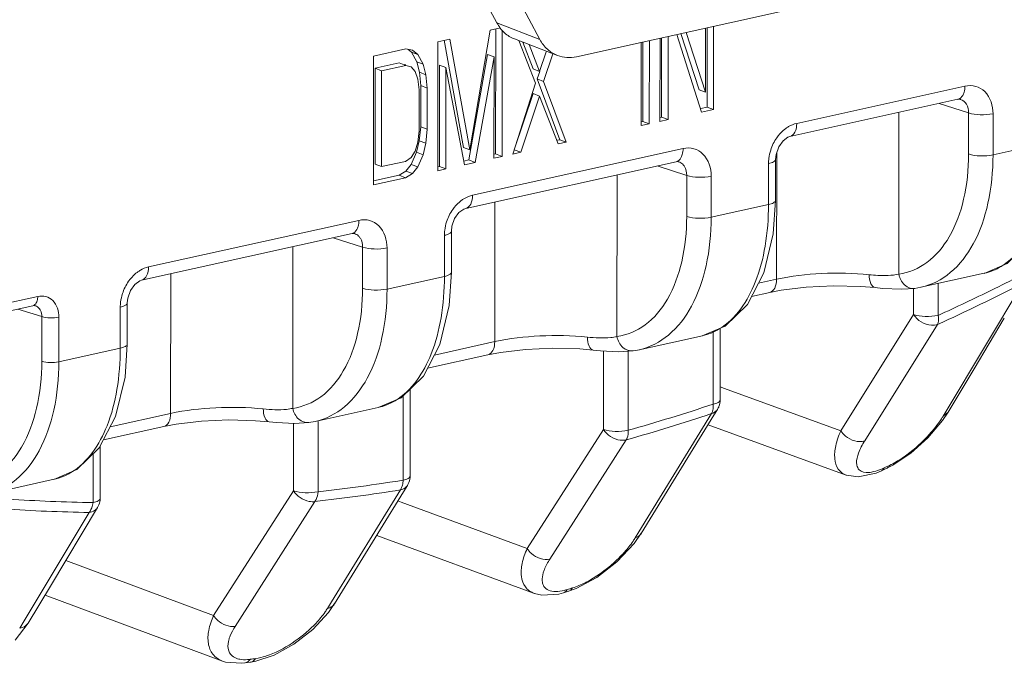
# Model space of a CAD drawing. Header units: millimetres. Extents: x 29035 to 30443, y 1864 to 2860.
# Tile 41 of 56: x 30147 to 30175, y 2498 to 2516. Entities that reach past the tile are written whole.
import ezdxf

# ---------------------------------------------------------------- set-up
doc = ezdxf.new("R2010")
doc.units = ezdxf.units.MM
doc.layers.add('\\M+5CFB8\\M+5CAB5\\M+5CFDF', color=7, linetype='Continuous', lineweight=13)

msp = doc.modelspace()

# ---------------------------------------------------------------- linework, layer by layer
at = {"layer": '\\M+5CFB8\\M+5CAB5\\M+5CFDF'}
for p, q in [((30160.51, 2515.823), (30157.226, 2521.944)), ((30161.722, 2515.358), (30158.438, 2521.479)), ((30169.333, 2516.326), (30162.755, 2514.87)), ((30160.51, 2515.823), (30161.722, 2515.358)), ((30166.625, 2513.377), (30166.627, 2515.727)), ((30160.316, 2515.614), (30159.747, 2512.241)), ((30160.61, 2515.68), (30160.316, 2515.614)), ((30160.472, 2512.125), (30160.475, 2515.65)), ((30160.654, 2512.055), (30160.657, 2515.613)), ((30165.586, 2515.497), (30166.285, 2513.302)), ((30166.217, 2513.938), (30165.699, 2515.522)), ((30166.399, 2513.868), (30165.848, 2515.555)), ((30166.4, 2515.677), (30166.399, 2513.868)), ((30166.443, 2513.447), (30166.445, 2515.687)), ((30158.843, 2515.288), (30158.84, 2511.653)), ((30159.183, 2515.363), (30158.843, 2515.288)), ((30159.566, 2512.311), (30159.019, 2515.334)), ((30159.747, 2512.241), (30159.183, 2515.363)), ((30161.007, 2515.369), (30162.219, 2514.904)), ((30161.129, 2515.322), (30161.6, 2514.12)), ((30161.532, 2514.524), (30161.237, 2515.281)), ((30161.714, 2514.455), (30161.418, 2515.211)), ((30164.586, 2515.275), (30164.584, 2512.925)), ((30164.629, 2513.045), (30164.631, 2515.285)), ((30164.811, 2512.975), (30164.813, 2515.326)), ((30165.115, 2515.392), (30165.113, 2513.042)), ((30165.158, 2513.162), (30165.16, 2515.402)), ((30165.34, 2513.093), (30165.342, 2515.443)), ((30157.936, 2515.087), (30157.029, 2514.886)), ((30158.125, 2515.052), (30157.936, 2515.087)), ((30158.094, 2515), (30158.001, 2515.075)), ((30158.245, 2514.724), (30158.094, 2515)), ((30158.276, 2514.931), (30158.094, 2515)), ((30158.276, 2514.931), (30158.125, 2515.052)), ((30158.427, 2514.655), (30158.276, 2514.931)), ((30159.717, 2511.957), (30160.248, 2514.936)), ((30160.429, 2514.866), (30160.248, 2514.936)), ((30161.9, 2515.011), (30161.714, 2514.455)), ((30161.827, 2514.17), (30162.087, 2514.948)), ((30157.029, 2514.886), (30157.026, 2511.252)), ((30157.073, 2514.542), (30157.754, 2514.693)), ((30157.255, 2514.473), (30157.935, 2514.623)), ((30157.935, 2514.623), (30157.754, 2514.693)), ((30157.94, 2514.636), (30157.905, 2514.649)), ((30157.935, 2514.623), (30158.086, 2514.579)), ((30158.32, 2514.432), (30158.245, 2514.724)), ((30158.427, 2514.655), (30158.245, 2514.724)), ((30158.502, 2514.362), (30158.427, 2514.655)), ((30158.885, 2511.773), (30158.887, 2514.635)), ((30159.069, 2514.565), (30158.887, 2514.635)), ((30159.898, 2511.888), (30160.429, 2514.866)), ((30160.429, 2514.866), (30160.427, 2512.005)), ((30157.071, 2511.836), (30157.073, 2514.542)), ((30157.255, 2514.473), (30157.073, 2514.542)), ((30157.253, 2511.766), (30157.255, 2514.473)), ((30158.086, 2514.579), (30158.2, 2514.45)), ((30158.2, 2514.45), (30158.275, 2514.235)), ((30158.358, 2514.053), (30158.32, 2514.432)), ((30158.502, 2514.362), (30158.32, 2514.432)), ((30158.539, 2513.984), (30158.502, 2514.362)), ((30159.067, 2511.703), (30159.069, 2514.565)), ((30159.069, 2514.565), (30159.596, 2511.821)), ((30161.714, 2514.455), (30161.532, 2514.524)), ((30161.645, 2514.24), (30161.717, 2514.454)), ((30158.275, 2514.235), (30158.313, 2513.934)), ((30161.6, 2514.12), (30160.956, 2512.122)), ((30162.286, 2512.526), (30161.645, 2514.24)), ((30161.827, 2514.17), (30161.645, 2514.24)), ((30162.468, 2512.457), (30161.827, 2514.17)), ((30158.313, 2513.934), (30158.312, 2512.774)), ((30158.357, 2512.893), (30158.358, 2514.053)), ((30158.539, 2513.984), (30158.358, 2514.053)), ((30158.539, 2512.824), (30158.539, 2513.984)), ((30161.001, 2512.242), (30161.532, 2513.828)), ((30161.713, 2513.759), (30161.532, 2513.828)), ((30166.399, 2513.868), (30166.217, 2513.938)), ((30168.973, 2512.987), (30173.72, 2514.038)), ((30161.183, 2512.172), (30161.713, 2513.759)), ((30161.713, 2513.759), (30162.241, 2512.406)), ((30173.525, 2513.667), (30168.778, 2512.615)), ((30173.825, 2513.283), (30172.99, 2513.548)), ((30173.593, 2513.666), (30173.591, 2513.667)), ((30166.262, 2513.407), (30166.443, 2513.447)), ((30166.285, 2513.302), (30166.625, 2513.377)), ((30166.625, 2513.377), (30166.443, 2513.447)), ((30171.857, 2513.297), (30171.854, 2508.734)), ((30173.824, 2512.124), (30173.825, 2513.283)), ((30174.514, 2512.1), (30174.515, 2513.259)), ((30164.584, 2513.035), (30164.629, 2513.045)), ((30164.584, 2512.925), (30164.811, 2512.975)), ((30164.811, 2512.975), (30164.629, 2513.045)), ((30165.113, 2513.042), (30165.34, 2513.093)), ((30165.114, 2513.152), (30165.158, 2513.162)), ((30165.34, 2513.093), (30165.158, 2513.162)), ((30158.312, 2512.774), (30158.274, 2512.456)), ((30158.319, 2512.498), (30158.357, 2512.893)), ((30158.539, 2512.824), (30158.357, 2512.893)), ((30158.501, 2512.429), (30158.539, 2512.824)), ((30158.274, 2512.456), (30158.198, 2512.207)), ((30158.243, 2512.172), (30158.319, 2512.498)), ((30158.501, 2512.429), (30158.319, 2512.498)), ((30158.425, 2512.103), (30158.501, 2512.429)), ((30162.218, 2512.511), (30162.286, 2512.526)), ((30162.241, 2512.406), (30162.468, 2512.457)), ((30162.468, 2512.457), (30162.286, 2512.526)), ((30168.778, 2512.615), (30168.778, 2512.615)), ((30176.132, 2512.458), (30174.514, 2512.1)), ((30158.198, 2512.207), (30158.085, 2512.027)), ((30158.092, 2511.829), (30158.243, 2512.172)), ((30158.425, 2512.103), (30158.243, 2512.172)), ((30159.747, 2512.241), (30159.566, 2512.311)), ((30159.824, 2510.961), (30165.764, 2512.277)), ((30160.427, 2512.115), (30160.472, 2512.125)), ((30160.654, 2512.055), (30160.472, 2512.125)), ((30160.956, 2512.122), (30161.183, 2512.172)), ((30161.183, 2512.172), (30161.001, 2512.242)), ((30168.407, 2512.163), (30168.404, 2508.59)), ((30157.253, 2511.766), (30157.071, 2511.836)), ((30157.933, 2511.916), (30157.253, 2511.766)), ((30158.085, 2512.027), (30157.933, 2511.916)), ((30158.273, 2511.76), (30158.425, 2512.103)), ((30159.573, 2511.925), (30159.717, 2511.957)), ((30159.596, 2511.821), (30159.898, 2511.888)), ((30165.569, 2511.905), (30159.629, 2510.589)), ((30159.898, 2511.888), (30159.717, 2511.957)), ((30160.427, 2512.005), (30160.654, 2512.055)), ((30165.635, 2511.905), (30165.637, 2511.904)), ((30168.176, 2510.696), (30168.177, 2511.855)), ((30168.374, 2511.971), (30168.373, 2510.812)), ((30157.751, 2511.522), (30157.94, 2511.641)), ((30157.933, 2511.452), (30158.122, 2511.572)), ((30157.94, 2511.641), (30158.092, 2511.829)), ((30158.122, 2511.572), (30157.94, 2511.641)), ((30158.273, 2511.76), (30158.092, 2511.829)), ((30158.122, 2511.572), (30158.273, 2511.76)), ((30158.84, 2511.763), (30158.885, 2511.773)), ((30158.84, 2511.653), (30159.067, 2511.703)), ((30159.067, 2511.703), (30158.885, 2511.773)), ((30165.033, 2511.786), (30165.869, 2511.521)), ((30157.026, 2511.362), (30157.751, 2511.522)), ((30157.026, 2511.252), (30157.933, 2511.452)), ((30157.933, 2511.452), (30157.751, 2511.522)), ((30163.898, 2506.972), (30163.901, 2511.535)), ((30165.869, 2511.521), (30165.868, 2510.362)), ((30166.558, 2511.497), (30166.558, 2510.338)), ((30160.448, 2506.828), (30160.451, 2510.772)), ((30168.311, 2509.875), (30168.373, 2510.812)), ((30166.558, 2510.338), (30168.176, 2510.696)), ((30150.674, 2508.936), (30156.614, 2510.251)), ((30159.225, 2509.945), (30159.224, 2508.786)), ((30156.419, 2509.879), (30150.479, 2508.564)), ((30155.884, 2509.76), (30156.719, 2509.495)), ((30156.486, 2509.879), (30156.488, 2509.878)), ((30159.027, 2508.67), (30159.028, 2509.829)), ((30154.748, 2504.946), (30154.752, 2509.51)), ((30156.719, 2509.495), (30156.718, 2508.336)), ((30157.409, 2509.471), (30157.408, 2508.312)), ((30159.162, 2507.849), (30159.224, 2508.786)), ((30151.299, 2504.802), (30151.301, 2508.746)), ((30157.408, 2508.312), (30159.027, 2508.67)), ((30167.893, 2508.477), (30168.404, 2508.59)), ((30172.48, 2508.361), (30174.265, 2508.756)), ((30168.21, 2508.218), (30168.537, 2508.281)), ((30171.184, 2508.352), (30171.185, 2508.352)), ((30172.271, 2507.594), (30172.271, 2508.328)), ((30172.309, 2508.331), (30172.48, 2508.361)), ((30172.966, 2507.568), (30172.967, 2508.469)), ((30175.359, 2508.478), (30173.193, 2504.87)), ((30174.569, 2508.331), (30174.489, 2508.291)), ((30144.644, 2507.46), (30147.548, 2508.104)), ((30167.7, 2508.105), (30168.209, 2508.218)), ((30147.412, 2507.843), (30144.507, 2507.2)), ((30146.988, 2507.749), (30147.661, 2507.536)), ((30147.474, 2507.843), (30147.475, 2507.842)), ((30149.877, 2506.645), (30149.878, 2507.803)), ((30150.075, 2507.919), (30150.074, 2506.76)), ((30147.661, 2507.536), (30147.661, 2506.278)), ((30148.144, 2507.519), (30148.143, 2506.261)), ((30170.217, 2504.313), (30172.271, 2507.594)), ((30166.616, 2507.126), (30166.614, 2505.063)), ((30166.813, 2507.209), (30166.811, 2505.179)), ((30170.891, 2504.029), (30172.948, 2507.311)), ((30166.309, 2506.995), (30164.529, 2506.6)), ((30148.143, 2506.261), (30149.877, 2506.645)), ((30150.012, 2505.823), (30150.074, 2506.761)), ((30160.448, 2506.828), (30158.744, 2506.451)), ((30163.228, 2506.59), (30163.228, 2506.59)), ((30163.518, 2504.352), (30163.52, 2506.565)), ((30164.214, 2504.326), (30164.215, 2506.569)), ((30164.352, 2506.569), (30164.53, 2506.601)), ((30164.352, 2506.569), (30164.352, 2506.569)), ((30158.551, 2506.079), (30160.253, 2506.456)), ((30160.254, 2506.456), (30160.609, 2506.524)), ((30158.061, 2505.493), (30158.06, 2503.035)), ((30166.812, 2505.554), (30166.932, 2505.51)), ((30166.932, 2505.51), (30170.217, 2504.313)), ((30157.864, 2505.302), (30157.863, 2502.919)), ((30157.159, 2504.969), (30155.38, 2504.575)), ((30166.689, 2505.083), (30166.614, 2505.063)), ((30166.615, 2504.961), (30166.614, 2505.063)), ((30166.637, 2504.755), (30166.737, 2504.917)), ((30151.299, 2504.802), (30149.594, 2504.425)), ((30166.57, 2504.796), (30164.516, 2501.459)), ((30164.584, 2501.417), (30166.637, 2504.755)), ((30173.085, 2504.6), (30173.245, 2504.841)), ((30173.193, 2504.87), (30173.106, 2504.727)), ((30173.244, 2504.84), (30173.106, 2504.727)), ((30149.401, 2504.053), (30151.104, 2504.43)), ((30151.104, 2504.43), (30151.459, 2504.498)), ((30154.079, 2504.564), (30154.079, 2504.564)), ((30154.767, 2502.62), (30154.768, 2504.519)), ((30155.203, 2504.543), (30155.38, 2504.575)), ((30155.203, 2504.543), (30155.203, 2504.543)), ((30155.462, 2502.593), (30155.463, 2504.575)), ((30161.364, 2500.989), (30163.518, 2504.352)), ((30166.47, 2504.483), (30170.373, 2503.06)), ((30172.676, 2504.115), (30173.085, 2504.6)), ((30162.005, 2500.692), (30164.16, 2504.055)), ((30172.197, 2503.684), (30172.676, 2504.115)), ((30149.31, 2503.878), (30149.309, 2502.402)), ((30149.113, 2503.662), (30149.112, 2502.286)), ((30171.687, 2503.343), (30172.197, 2503.684)), ((30171.366, 2503.185), (30171.514, 2503.254)), ((30171.498, 2503.292), (30171.441, 2503.266)), ((30171.59, 2503.335), (30171.498, 2503.292)), ((30171.515, 2503.255), (30171.687, 2503.343)), ((30171.515, 2503.255), (30171.516, 2503.255)), ((30148.01, 2502.943), (30146.112, 2502.522)), ((30157.937, 2502.94), (30157.863, 2502.919)), ((30171.215, 2503.12), (30171.368, 2503.186)), ((30157.85, 2502.814), (30157.863, 2502.919)), ((30157.872, 2502.589), (30157.985, 2502.773)), ((30152.512, 2499.097), (30154.767, 2502.62)), ((30157.783, 2502.643), (30155.839, 2499.486)), ((30155.928, 2499.432), (30157.872, 2502.589)), ((30149.087, 2502.18), (30149.112, 2502.286)), ((30149.19, 2502.308), (30149.112, 2502.286)), ((30153.12, 2498.794), (30155.373, 2502.316)), ((30157.714, 2502.333), (30157.81, 2502.298)), ((30157.81, 2502.298), (30161.364, 2500.989)), ((30148.997, 2502.008), (30147.161, 2498.952)), ((30157.116, 2501.361), (30161.566, 2499.722)), ((30164.382, 2501.128), (30164.585, 2501.419)), ((30164.516, 2501.459), (30164.416, 2501.295)), ((30152.512, 2499.097), (30148.338, 2500.65)), ((30147.754, 2499.678), (30152.764, 2497.814)), ((30162.256, 2499.705), (30162.387, 2499.74)), ((30162.386, 2499.74), (30162.533, 2499.784)), ((30162.534, 2499.785), (30162.744, 2499.859)), ((30162.535, 2499.785), (30162.582, 2499.808)), ((30155.839, 2499.486), (30155.726, 2499.302)), ((30155.757, 2499.186), (30155.929, 2499.434)), ((30155.309, 2498.705), (30155.757, 2499.186)), ((30146.91, 2498.408), (30147.276, 2498.885)), ((30147.161, 2498.952), (30147.038, 2498.747)), ((30153.673, 2497.805), (30154.218, 2497.985)), ((30153.298, 2497.751), (30153.399, 2497.762)), ((30153.398, 2497.762), (30153.546, 2497.783)), ((30153.509, 2497.818), (30153.549, 2497.865)), ((30153.547, 2497.783), (30153.673, 2497.805)), ((30153.547, 2497.783), (30153.547, 2497.783))]:
    msp.add_line(p, q, dxfattribs=at)
for points in [[(30173.525, 2513.666), (30173.567, 2513.671), (30173.593, 2513.666)], [(30168.464, 2512.325), (30168.587, 2512.497), (30168.725, 2512.597), (30168.778, 2512.615)], [(30168.374, 2511.971), (30168.388, 2512.111), (30168.464, 2512.325)], [(30165.568, 2511.905), (30165.623, 2511.908), (30165.637, 2511.904)], [(30174.26, 2508.755), (30174.917, 2509.035), (30175.547, 2509.653), (30176.008, 2510.548), (30176.271, 2511.659)], [(30159.314, 2510.299), (30159.438, 2510.471), (30159.576, 2510.571), (30159.628, 2510.589)], [(30159.225, 2509.945), (30159.239, 2510.085), (30159.314, 2510.299)], [(30156.419, 2509.879), (30156.473, 2509.882), (30156.488, 2509.878)], [(30166.304, 2506.993), (30166.952, 2507.268), (30167.583, 2507.88), (30168.046, 2508.769), (30168.311, 2509.875)], [(30150.165, 2508.273), (30150.288, 2508.445), (30150.426, 2508.545), (30150.479, 2508.563)], [(30150.075, 2507.919), (30150.089, 2508.059), (30150.165, 2508.273)], [(30168.537, 2508.281), (30169.244, 2508.369), (30170.01, 2508.405), (30170.773, 2508.387), (30171.185, 2508.352)], [(30171.184, 2508.352), (30171.398, 2508.331), (30171.932, 2508.306), (30172.309, 2508.331)], [(30147.412, 2507.843), (30147.467, 2507.845), (30147.475, 2507.842)], [(30157.154, 2504.968), (30157.803, 2505.242), (30158.434, 2505.854), (30158.896, 2506.743), (30159.162, 2507.849)], [(30173.244, 2504.84), (30173.978, 2506.061), (30174.833, 2507.487)], [(30160.609, 2506.524), (30161.321, 2506.61), (30162.087, 2506.644), (30162.848, 2506.623), (30163.228, 2506.59)], [(30163.228, 2506.59), (30163.438, 2506.569), (30163.944, 2506.544), (30164.352, 2506.569)], [(30148.005, 2502.942), (30148.653, 2503.216), (30149.284, 2503.828), (30149.747, 2504.717), (30150.012, 2505.823)], [(30151.459, 2504.498), (30152.171, 2504.584), (30152.938, 2504.618), (30153.698, 2504.597), (30154.079, 2504.564)], [(30154.079, 2504.564), (30154.289, 2504.543), (30154.795, 2504.518), (30155.203, 2504.543)], [(30170.378, 2503.058), (30170.71, 2503.009), (30171.215, 2503.12)], [(30147.275, 2498.883), (30147.907, 2499.932), (30149.237, 2502.145)], [(30162.744, 2499.859), (30163.334, 2500.173), (30163.899, 2500.611), (30164.382, 2501.128)], [(30161.566, 2499.722), (30161.777, 2499.672), (30162.256, 2499.705)], [(30154.218, 2497.985), (30154.781, 2498.295), (30155.309, 2498.705)], [(30152.761, 2497.815), (30152.85, 2497.786), (30153.298, 2497.751)]]:
    msp.add_lwpolyline(points, dxfattribs=at)
for centre, radius, start, end in [((30169.254, 2512.034), 1.002, 125.5682, 130.657), ((30169.465, 2511.841), 1.288, 162.1989, 172.9805), ((30169.365, 2511.853), 1.188, 172.9655, 179.8924), ((30160.104, 2510.008), 1.002, 125.5682, 130.657), ((30160.315, 2509.815), 1.288, 162.1989, 172.9805), ((30160.215, 2509.827), 1.188, 172.9655, 179.8924), ((30150.955, 2507.982), 1.002, 125.5682, 130.657), ((30145.327, 2567.718), 66.197, 296.21561, 296.9881), ((30145.519, 2567.057), 65.741, 294.65937, 296.99371), ((30145.819, 2566.713), 65.077, 294.65544, 296.14008), ((30151.066, 2507.801), 1.188, 172.9655, 179.8924), ((30151.166, 2507.789), 1.288, 162.1989, 172.9805), ((30148.34, 2560.28), 58.162, 285.83773, 288.31193), ((30166.527, 2505.047), 0.248, 322.7141, 328.3491), ((30166.311, 2505.179), 0.5, 328.4514, 339.1242), ((30148.222, 2560.236), 58.397, 285.83773, 288.31193), ((30171.46, 2503.373), 0.131, 295.2353, 307.5707), ((30149.646, 2554.468), 52.2, 276.3975, 279.0567), ((30157.559, 2503.035), 0.501, 328.4221, 338.9563), ((30149.881, 2550.109), 47.829, 266.2001, 269.078), ((30149.533, 2554.401), 52.411, 276.3975, 279.0567), ((30149.77, 2550.024), 48.023, 266.2001, 269.078), ((30148.808, 2502.402), 0.5, 329.0395, 338.9626), ((30164.373, 2501.547), 0.248, 322.377, 328.34), ((30144.428, 2559.83), 62.658, 286.75875, 286.90041), ((30145.761, 2553.887), 56.561, 277.9144, 278.066)]:
    msp.add_arc(centre, radius, start, end, dxfattribs=at)
for points, knots in [([(30161.007, 2515.369), (30160.903, 2515.409), (30160.705, 2515.533), (30160.566, 2515.72), (30160.51, 2515.823)], [0, 0, 0, 0, 0.486636, 1, 1, 1, 1]), ([(30161.722, 2515.358), (30161.777, 2515.255), (30161.917, 2515.069), (30162.115, 2514.944), (30162.219, 2514.904)], [0, 0, 0, 0, 0.513364, 1, 1, 1, 1]), ([(30162.219, 2514.904), (30162.302, 2514.872), (30162.482, 2514.834), (30162.665, 2514.85), (30162.755, 2514.87)], [0, 0, 0, 0, 0.490968, 1, 1, 1, 1]), ([(30174.515, 2513.259), (30174.515, 2513.481), (30174.41, 2513.835), (30174.03, 2514.06), (30173.819, 2514.06), (30173.72, 2514.038)], [0, 0, 0, 0, 0.525079, 0.760188, 1, 1, 1, 1]), ([(30173.525, 2513.667), (30173.541, 2513.67), (30173.612, 2513.697), (30173.659, 2513.765), (30173.68, 2513.818)], [0, 0, 0, 0, 0.226666, 1, 1, 1, 1]), ([(30173.68, 2513.818), (30173.687, 2513.834), (30173.711, 2513.905), (30173.72, 2513.981), (30173.72, 2514.038)], [0, 0, 0, 0, 0.231189, 1, 1, 1, 1]), ([(30173.825, 2513.283), (30173.826, 2513.367), (30173.795, 2513.531), (30173.663, 2513.643), (30173.593, 2513.666)], [0, 0, 0, 0, 0.532349, 1, 1, 1, 1]), ([(30173.825, 2513.283), (30173.929, 2513.245), (30174.164, 2513.221), (30174.397, 2513.233), (30174.515, 2513.259)], [0, 0, 0, 0, 0.478605, 1, 1, 1, 1]), ([(30168.671, 2512.849), (30168.694, 2512.866), (30168.788, 2512.926), (30168.893, 2512.97), (30168.973, 2512.987)], [0, 0, 0, 0, 0.261176, 1, 1, 1, 1]), ([(30168.778, 2512.616), (30168.839, 2512.629), (30168.956, 2512.751), (30168.973, 2512.902), (30168.973, 2512.987)], [0, 0, 0, 0, 0.421036, 1, 1, 1, 1]), ([(30176.132, 2512.458), (30176.132, 2512.067), (30176.075, 2511.321), (30175.757, 2510.069), (30175.221, 2509.235), (30174.744, 2508.949)], [0, 0, 0, 0, 0.301042, 0.571331, 1, 1, 1, 1]), ([(30165.724, 2512.056), (30165.731, 2512.072), (30165.755, 2512.143), (30165.764, 2512.219), (30165.764, 2512.277)], [0, 0, 0, 0, 0.231188, 1, 1, 1, 1]), ([(30165.764, 2512.277), (30165.863, 2512.299), (30166.074, 2512.299), (30166.454, 2512.074), (30166.559, 2511.719), (30166.558, 2511.497)], [0, 0, 0, 0, 0.239811, 0.474922, 1, 1, 1, 1]), ([(30171.854, 2508.734), (30172.138, 2508.773), (30172.725, 2509.025), (30173.359, 2509.812), (30173.744, 2510.885), (30173.824, 2511.695), (30173.824, 2512.124)], [0, 0, 0, 0, 0.202719, 0.429745, 0.696317, 1, 1, 1, 1]), ([(30173.824, 2512.124), (30173.928, 2512.087), (30174.163, 2512.062), (30174.396, 2512.074), (30174.514, 2512.1)], [0, 0, 0, 0, 0.478605, 1, 1, 1, 1]), ([(30165.569, 2511.905), (30165.585, 2511.909), (30165.656, 2511.935), (30165.702, 2512.003), (30165.724, 2512.056)], [0, 0, 0, 0, 0.226667, 1, 1, 1, 1]), ([(30168.374, 2511.971), (30168.374, 2511.943), (30168.299, 2511.883), (30168.227, 2511.866), (30168.177, 2511.855)], [0, 0, 0, 0, 0.350806, 1, 1, 1, 1]), ([(30172.485, 2508.362), (30172.785, 2508.429), (30173.391, 2508.746), (30174.038, 2509.615), (30174.432, 2510.774), (30174.513, 2511.641), (30174.514, 2512.1)], [0, 0, 0, 0, 0.20234, 0.43091, 0.697849, 1, 1, 1, 1]), ([(30165.755, 2511.832), (30165.774, 2511.814), (30165.845, 2511.726), (30165.87, 2511.607), (30165.869, 2511.521)], [0, 0, 0, 0, 0.234336, 1, 1, 1, 1]), ([(30165.869, 2511.521), (30165.973, 2511.484), (30166.207, 2511.459), (30166.441, 2511.471), (30166.558, 2511.497)], [0, 0, 0, 0, 0.478605, 1, 1, 1, 1]), ([(30159.521, 2510.823), (30159.545, 2510.84), (30159.638, 2510.9), (30159.743, 2510.944), (30159.824, 2510.961)], [0, 0, 0, 0, 0.261176, 1, 1, 1, 1]), ([(30159.629, 2510.59), (30159.689, 2510.603), (30159.806, 2510.725), (30159.823, 2510.876), (30159.824, 2510.961)], [0, 0, 0, 0, 0.421036, 1, 1, 1, 1]), ([(30168.373, 2510.812), (30168.373, 2510.785), (30168.299, 2510.724), (30168.226, 2510.708), (30168.176, 2510.696)], [0, 0, 0, 0, 0.350735, 1, 1, 1, 1]), ([(30166.783, 2507.185), (30167.262, 2507.47), (30167.8, 2508.304), (30168.119, 2509.557), (30168.176, 2510.305), (30168.176, 2510.696)], [0, 0, 0, 0, 0.428519, 0.698844, 1, 1, 1, 1]), ([(30156.575, 2510.03), (30156.581, 2510.046), (30156.606, 2510.117), (30156.614, 2510.193), (30156.614, 2510.251)], [0, 0, 0, 0, 0.231188, 1, 1, 1, 1]), ([(30156.614, 2510.251), (30156.713, 2510.273), (30156.924, 2510.273), (30157.304, 2510.048), (30157.409, 2509.693), (30157.409, 2509.471)], [0, 0, 0, 0, 0.239811, 0.474922, 1, 1, 1, 1]), ([(30165.868, 2510.362), (30165.867, 2509.933), (30165.788, 2509.123), (30165.403, 2508.05), (30164.768, 2507.263), (30164.182, 2507.011), (30163.898, 2506.972)], [0, 0, 0, 0, 0.303683, 0.570255, 0.797281, 1, 1, 1, 1]), ([(30166.558, 2510.338), (30166.557, 2509.88), (30166.476, 2509.012), (30166.082, 2507.854), (30165.436, 2506.985), (30164.829, 2506.667), (30164.53, 2506.601)], [0, 0, 0, 0, 0.302145, 0.569084, 0.797659, 1, 1, 1, 1]), ([(30165.868, 2510.362), (30165.972, 2510.325), (30166.207, 2510.3), (30166.44, 2510.312), (30166.558, 2510.338)], [0, 0, 0, 0, 0.478604, 1, 1, 1, 1]), ([(30156.419, 2509.879), (30156.436, 2509.883), (30156.506, 2509.909), (30156.553, 2509.977), (30156.575, 2510.03)], [0, 0, 0, 0, 0.226667, 1, 1, 1, 1]), ([(30159.225, 2509.945), (30159.225, 2509.917), (30159.15, 2509.857), (30159.078, 2509.84), (30159.028, 2509.829)], [0, 0, 0, 0, 0.350806, 1, 1, 1, 1]), ([(30156.606, 2509.806), (30156.624, 2509.788), (30156.695, 2509.7), (30156.721, 2509.581), (30156.719, 2509.495)], [0, 0, 0, 0, 0.234336, 1, 1, 1, 1]), ([(30156.719, 2509.495), (30156.824, 2509.458), (30157.058, 2509.433), (30157.291, 2509.445), (30157.409, 2509.471)], [0, 0, 0, 0, 0.478605, 1, 1, 1, 1]), ([(30150.372, 2508.797), (30150.395, 2508.814), (30150.489, 2508.874), (30150.594, 2508.918), (30150.674, 2508.936)], [0, 0, 0, 0, 0.261176, 1, 1, 1, 1]), ([(30150.479, 2508.564), (30150.54, 2508.577), (30150.657, 2508.699), (30150.674, 2508.85), (30150.674, 2508.936)], [0, 0, 0, 0, 0.421036, 1, 1, 1, 1]), ([(30159.224, 2508.786), (30159.224, 2508.759), (30159.149, 2508.698), (30159.077, 2508.682), (30159.027, 2508.67)], [0, 0, 0, 0, 0.350735, 1, 1, 1, 1]), ([(30157.634, 2505.159), (30158.113, 2505.444), (30158.651, 2506.278), (30158.969, 2507.531), (30159.026, 2508.279), (30159.027, 2508.67)], [0, 0, 0, 0, 0.428519, 0.698844, 1, 1, 1, 1]), ([(30168.404, 2508.59), (30168.404, 2508.504), (30168.387, 2508.354), (30168.27, 2508.232), (30168.21, 2508.218)], [0, 0, 0, 0, 0.578862, 1, 1, 1, 1]), ([(30168.404, 2508.59), (30168.821, 2508.682), (30169.696, 2508.778), (30170.574, 2508.764), (30171.019, 2508.718)], [0, 0, 0, 0, 0.488109, 1, 1, 1, 1]), ([(30171.019, 2508.718), (30171.099, 2508.71), (30171.376, 2508.687), (30171.66, 2508.689), (30171.854, 2508.734)], [0, 0, 0, 0, 0.286559, 1, 1, 1, 1]), ([(30171.019, 2508.718), (30171.022, 2508.631), (30171.032, 2508.495), (30171.132, 2508.358), (30171.184, 2508.352)], [0, 0, 0, 0, 0.623029, 1, 1, 1, 1]), ([(30171.854, 2508.734), (30171.862, 2508.692), (30171.908, 2508.541), (30172.023, 2508.404), (30172.129, 2508.357)], [0, 0, 0, 0, 0.26912, 1, 1, 1, 1]), ([(30156.718, 2508.336), (30156.718, 2507.907), (30156.639, 2507.097), (30156.254, 2506.024), (30155.619, 2505.237), (30155.032, 2504.985), (30154.748, 2504.946)], [0, 0, 0, 0, 0.303683, 0.570255, 0.797281, 1, 1, 1, 1]), ([(30157.408, 2508.312), (30157.408, 2507.854), (30157.327, 2506.986), (30156.932, 2505.828), (30156.286, 2504.959), (30155.68, 2504.641), (30155.38, 2504.575)], [0, 0, 0, 0, 0.302145, 0.569084, 0.797659, 1, 1, 1, 1]), ([(30156.718, 2508.336), (30156.823, 2508.299), (30157.057, 2508.274), (30157.29, 2508.286), (30157.408, 2508.312)], [0, 0, 0, 0, 0.478604, 1, 1, 1, 1]), ([(30147.412, 2507.843), (30147.423, 2507.846), (30147.473, 2507.865), (30147.505, 2507.912), (30147.521, 2507.949)], [0, 0, 0, 0, 0.226666, 1, 1, 1, 1]), ([(30147.521, 2507.949), (30147.525, 2507.961), (30147.542, 2508.01), (30147.548, 2508.063), (30147.548, 2508.104)], [0, 0, 0, 0, 0.231189, 1, 1, 1, 1]), ([(30147.548, 2508.104), (30147.623, 2508.12), (30147.781, 2508.12), (30148.066, 2507.951), (30148.144, 2507.685), (30148.144, 2507.519)], [0, 0, 0, 0, 0.239755, 0.474838, 1, 1, 1, 1]), ([(30147.598, 2507.753), (30147.609, 2507.738), (30147.648, 2507.673), (30147.662, 2507.594), (30147.661, 2507.536)], [0, 0, 0, 0, 0.236158, 1, 1, 1, 1]), ([(30150.075, 2507.919), (30150.075, 2507.892), (30150, 2507.831), (30149.928, 2507.814), (30149.878, 2507.803)], [0, 0, 0, 0, 0.350806, 1, 1, 1, 1]), ([(30147.661, 2507.536), (30147.735, 2507.509), (30147.899, 2507.492), (30148.062, 2507.5), (30148.144, 2507.519)], [0, 0, 0, 0, 0.478605, 1, 1, 1, 1]), ([(30172.271, 2507.594), (30172.375, 2507.556), (30172.612, 2507.53), (30172.847, 2507.542), (30172.966, 2507.568)], [0, 0, 0, 0, 0.476658, 1, 1, 1, 1]), ([(30172.948, 2507.311), (30172.893, 2507.292), (30172.634, 2507.268), (30172.376, 2507.428), (30172.271, 2507.594)], [0, 0, 0, 0, 0.228414, 1, 1, 1, 1]), ([(30172.948, 2507.311), (30172.956, 2507.328), (30172.982, 2507.411), (30172.978, 2507.501), (30172.966, 2507.568)], [0, 0, 0, 0, 0.212667, 1, 1, 1, 1]), ([(30163.063, 2506.956), (30162.618, 2507.003), (30161.74, 2507.016), (30160.865, 2506.92), (30160.448, 2506.828)], [0, 0, 0, 0, 0.511892, 1, 1, 1, 1]), ([(30163.898, 2506.972), (30163.84, 2506.959), (30163.564, 2506.916), (30163.282, 2506.934), (30163.063, 2506.956)], [0, 0, 0, 0, 0.211801, 1, 1, 1, 1]), ([(30163.063, 2506.956), (30163.066, 2506.869), (30163.076, 2506.733), (30163.176, 2506.596), (30163.228, 2506.59)], [0, 0, 0, 0, 0.623068, 1, 1, 1, 1]), ([(30163.898, 2506.972), (30163.921, 2506.857), (30164.021, 2506.645), (30164.253, 2506.556), (30164.352, 2506.569)], [0, 0, 0, 0, 0.53892, 1, 1, 1, 1]), ([(30148.485, 2503.133), (30148.963, 2503.418), (30149.501, 2504.252), (30149.82, 2505.505), (30149.877, 2506.253), (30149.877, 2506.645)], [0, 0, 0, 0, 0.428519, 0.698844, 1, 1, 1, 1]), ([(30150.074, 2506.76), (30150.074, 2506.733), (30150, 2506.672), (30149.927, 2506.656), (30149.877, 2506.645)], [0, 0, 0, 0, 0.350735, 1, 1, 1, 1]), ([(30160.448, 2506.828), (30160.448, 2506.743), (30160.431, 2506.592), (30160.314, 2506.47), (30160.254, 2506.456)], [0, 0, 0, 0, 0.578863, 1, 1, 1, 1]), ([(30147.661, 2506.278), (30147.66, 2505.831), (30147.577, 2504.989), (30147.174, 2503.874), (30146.508, 2503.061), (30145.894, 2502.807), (30145.599, 2502.771)], [0, 0, 0, 0, 0.304016, 0.570529, 0.797239, 1, 1, 1, 1]), ([(30147.661, 2506.278), (30147.734, 2506.251), (30147.898, 2506.234), (30148.061, 2506.242), (30148.143, 2506.261)], [0, 0, 0, 0, 0.478604, 1, 1, 1, 1]), ([(30148.143, 2506.261), (30148.143, 2505.802), (30148.062, 2504.935), (30147.667, 2503.777), (30147.02, 2502.907), (30146.414, 2502.59), (30146.114, 2502.523)], [0, 0, 0, 0, 0.302005, 0.568886, 0.797515, 1, 1, 1, 1]), ([(30166.811, 2505.179), (30166.811, 2505.17), (30166.791, 2505.117), (30166.732, 2505.098), (30166.689, 2505.083)], [0, 0, 0, 0, 0.168175, 1, 1, 1, 1]), ([(30153.914, 2504.93), (30153.468, 2504.977), (30152.59, 2504.99), (30151.716, 2504.894), (30151.299, 2504.802)], [0, 0, 0, 0, 0.511892, 1, 1, 1, 1]), ([(30154.748, 2504.946), (30154.691, 2504.933), (30154.414, 2504.89), (30154.133, 2504.908), (30153.914, 2504.93)], [0, 0, 0, 0, 0.211801, 1, 1, 1, 1]), ([(30153.914, 2504.93), (30153.916, 2504.843), (30153.927, 2504.707), (30154.026, 2504.57), (30154.079, 2504.564)], [0, 0, 0, 0, 0.623068, 1, 1, 1, 1]), ([(30154.748, 2504.946), (30154.771, 2504.832), (30154.871, 2504.619), (30155.103, 2504.53), (30155.203, 2504.543)], [0, 0, 0, 0, 0.53892, 1, 1, 1, 1]), ([(30166.57, 2504.796), (30166.577, 2504.807), (30166.601, 2504.859), (30166.611, 2504.917), (30166.615, 2504.961)], [0, 0, 0, 0, 0.226183, 1, 1, 1, 1]), ([(30151.299, 2504.802), (30151.299, 2504.717), (30151.281, 2504.566), (30151.165, 2504.444), (30151.104, 2504.43)], [0, 0, 0, 0, 0.578863, 1, 1, 1, 1]), ([(30173.106, 2504.727), (30173.091, 2504.701), (30173.023, 2504.593), (30172.948, 2504.489), (30172.887, 2504.412)], [0, 0, 0, 0, 0.234519, 1, 1, 1, 1]), ([(30163.518, 2504.352), (30163.623, 2504.313), (30163.859, 2504.287), (30164.094, 2504.299), (30164.214, 2504.326)], [0, 0, 0, 0, 0.476677, 1, 1, 1, 1]), ([(30164.16, 2504.055), (30164.105, 2504.042), (30163.857, 2504.036), (30163.617, 2504.193), (30163.518, 2504.352)], [0, 0, 0, 0, 0.232112, 1, 1, 1, 1]), ([(30172.887, 2504.412), (30172.834, 2504.344), (30172.591, 2504.057), (30172.311, 2503.802), (30172.077, 2503.631)], [0, 0, 0, 0, 0.230407, 1, 1, 1, 1]), ([(30164.16, 2504.055), (30164.17, 2504.073), (30164.208, 2504.158), (30164.217, 2504.253), (30164.214, 2504.326)], [0, 0, 0, 0, 0.21955, 1, 1, 1, 1]), ([(30170.373, 2503.06), (30170.284, 2503.093), (30170.114, 2503.22), (30170.024, 2503.541), (30170.064, 2503.917), (30170.156, 2504.176), (30170.217, 2504.313)], [0, 0, 0, 0, 0.203213, 0.41753, 0.680192, 1, 1, 1, 1]), ([(30170.217, 2504.313), (30170.252, 2504.257), (30170.421, 2504.07), (30170.716, 2503.967), (30170.891, 2504.029)], [0, 0, 0, 0, 0.262708, 1, 1, 1, 1]), ([(30170.663, 2503.397), (30170.658, 2503.494), (30170.716, 2503.72), (30170.823, 2503.919), (30170.891, 2504.029)], [0, 0, 0, 0, 0.428229, 1, 1, 1, 1]), ([(30172.077, 2503.631), (30172.037, 2503.602), (30171.881, 2503.492), (30171.717, 2503.395), (30171.59, 2503.335)], [0, 0, 0, 0, 0.261916, 1, 1, 1, 1]), ([(30170.734, 2503.215), (30170.701, 2503.25), (30170.672, 2503.314), (30170.664, 2503.379), (30170.663, 2503.397)], [0, 0, 0, 0, 0.728214, 1, 1, 1, 1]), ([(30171.441, 2503.266), (30171.416, 2503.254), (30171.321, 2503.212), (30171.222, 2503.177), (30171.148, 2503.159)], [0, 0, 0, 0, 0.271953, 1, 1, 1, 1]), ([(30158.06, 2503.035), (30158.06, 2503.026), (30158.039, 2502.973), (30157.98, 2502.954), (30157.937, 2502.94)], [0, 0, 0, 0, 0.168108, 1, 1, 1, 1]), ([(30171.148, 2503.159), (30171.102, 2503.148), (30170.965, 2503.122), (30170.801, 2503.147), (30170.734, 2503.215)], [0, 0, 0, 0, 0.330176, 1, 1, 1, 1]), ([(30157.783, 2502.643), (30157.791, 2502.655), (30157.822, 2502.708), (30157.841, 2502.768), (30157.85, 2502.814)], [0, 0, 0, 0, 0.230231, 1, 1, 1, 1]), ([(30149.309, 2502.402), (30149.309, 2502.393), (30149.29, 2502.341), (30149.231, 2502.322), (30149.19, 2502.308)], [0, 0, 0, 0, 0.169349, 1, 1, 1, 1]), ([(30154.767, 2502.62), (30154.871, 2502.581), (30155.108, 2502.555), (30155.343, 2502.567), (30155.462, 2502.593)], [0, 0, 0, 0, 0.476695, 1, 1, 1, 1]), ([(30155.373, 2502.316), (30155.319, 2502.308), (30155.084, 2502.319), (30154.861, 2502.469), (30154.767, 2502.62)], [0, 0, 0, 0, 0.235666, 1, 1, 1, 1]), ([(30155.373, 2502.316), (30155.386, 2502.334), (30155.435, 2502.419), (30155.456, 2502.518), (30155.462, 2502.593)], [0, 0, 0, 0, 0.225184, 1, 1, 1, 1]), ([(30164.416, 2501.295), (30164.395, 2501.262), (30164.303, 2501.12), (30164.197, 2500.988), (30164.11, 2500.89)], [0, 0, 0, 0, 0.23187, 1, 1, 1, 1]), ([(30161.562, 2499.723), (30161.465, 2499.759), (30161.284, 2499.888), (30161.175, 2500.217), (30161.211, 2500.596), (30161.303, 2500.854), (30161.364, 2500.989)], [0, 0, 0, 0, 0.215214, 0.432858, 0.691083, 1, 1, 1, 1]), ([(30161.364, 2500.989), (30161.397, 2500.935), (30161.557, 2500.753), (30161.83, 2500.649), (30162.005, 2500.692)], [0, 0, 0, 0, 0.259585, 1, 1, 1, 1]), ([(30164.11, 2500.89), (30164.045, 2500.816), (30163.749, 2500.511), (30163.407, 2500.25), (30163.123, 2500.09)], [0, 0, 0, 0, 0.233032, 1, 1, 1, 1]), ([(30161.819, 2500.307), (30161.828, 2500.338), (30161.876, 2500.473), (30161.945, 2500.599), (30162.005, 2500.692)], [0, 0, 0, 0, 0.225534, 1, 1, 1, 1]), ([(30161.798, 2500.01), (30161.793, 2500.032), (30161.778, 2500.132), (30161.797, 2500.233), (30161.819, 2500.307)], [0, 0, 0, 0, 0.223905, 1, 1, 1, 1]), ([(30162.171, 2499.778), (30162.1, 2499.778), (30161.971, 2499.792), (30161.866, 2499.875), (30161.836, 2499.921)], [0, 0, 0, 0, 0.563781, 1, 1, 1, 1]), ([(30163.123, 2500.09), (30163.083, 2500.067), (30162.928, 2499.985), (30162.766, 2499.916), (30162.643, 2499.878)], [0, 0, 0, 0, 0.264636, 1, 1, 1, 1]), ([(30162.495, 2499.833), (30162.466, 2499.825), (30162.36, 2499.796), (30162.25, 2499.779), (30162.171, 2499.778)], [0, 0, 0, 0, 0.27667, 1, 1, 1, 1]), ([(30162.387, 2499.74), (30162.42, 2499.751), (30162.462, 2499.782), (30162.488, 2499.822), (30162.495, 2499.833)], [0, 0, 0, 0, 0.725517, 1, 1, 1, 1]), ([(30155.928, 2499.432), (30155.897, 2499.381), (30155.826, 2499.328), (30155.748, 2499.306), (30155.726, 2499.302)], [0, 0, 0, 0, 0.730967, 1, 1, 1, 1]), ([(30152.761, 2497.815), (30152.658, 2497.854), (30152.464, 2497.986), (30152.336, 2498.322), (30152.362, 2498.707), (30152.452, 2498.964), (30152.512, 2499.097)], [0, 0, 0, 0, 0.226546, 0.448069, 0.701851, 1, 1, 1, 1]), ([(30152.512, 2499.097), (30152.544, 2499.047), (30152.696, 2498.871), (30152.949, 2498.767), (30153.12, 2498.794)], [0, 0, 0, 0, 0.256258, 1, 1, 1, 1]), ([(30155.726, 2499.302), (30155.705, 2499.268), (30155.609, 2499.121), (30155.496, 2498.986), (30155.404, 2498.887)], [0, 0, 0, 0, 0.231994, 1, 1, 1, 1]), ([(30147.275, 2498.883), (30147.24, 2498.826), (30147.154, 2498.767), (30147.063, 2498.75), (30147.038, 2498.747)], [0, 0, 0, 0, 0.726144, 1, 1, 1, 1]), ([(30152.949, 2498.437), (30152.957, 2498.466), (30153.001, 2498.591), (30153.065, 2498.708), (30153.12, 2498.794)], [0, 0, 0, 0, 0.229434, 1, 1, 1, 1]), ([(30155.404, 2498.887), (30155.228, 2498.698), (30154.818, 2498.349), (30154.344, 2498.084), (30154.085, 2497.988)], [0, 0, 0, 0, 0.482905, 1, 1, 1, 1]), ([(30153.037, 2497.958), (30152.977, 2498.008), (30152.893, 2498.175), (30152.923, 2498.349), (30152.949, 2498.437)], [0, 0, 0, 0, 0.462779, 1, 1, 1, 1]), ([(30153.253, 2497.864), (30153.231, 2497.868), (30153.154, 2497.885), (30153.08, 2497.921), (30153.037, 2497.958)], [0, 0, 0, 0, 0.279694, 1, 1, 1, 1]), ([(30154.085, 2497.988), (30154.051, 2497.975), (30153.925, 2497.932), (30153.794, 2497.899), (30153.697, 2497.885)], [0, 0, 0, 0, 0.265549, 1, 1, 1, 1]), ([(30153.549, 2497.865), (30153.522, 2497.861), (30153.424, 2497.85), (30153.324, 2497.852), (30153.253, 2497.864)], [0, 0, 0, 0, 0.2746, 1, 1, 1, 1])]:
    msp.add_open_spline(points, degree=3, knots=knots, dxfattribs=at)
for points in [[(30168.41, 2512.583), (30168.465, 2512.66), (30168.529, 2512.732), (30168.601, 2512.794)], [(30168.238, 2512.235), (30168.278, 2512.358), (30168.336, 2512.477), (30168.41, 2512.583)], [(30165.637, 2511.904), (30165.681, 2511.89), (30165.722, 2511.865), (30165.755, 2511.832)], [(30159.261, 2510.557), (30159.315, 2510.634), (30159.379, 2510.706), (30159.451, 2510.768)], [(30159.088, 2510.209), (30159.128, 2510.332), (30159.187, 2510.451), (30159.261, 2510.557)], [(30156.488, 2509.878), (30156.531, 2509.864), (30156.573, 2509.839), (30156.606, 2509.806)], [(30174.744, 2508.949), (30174.596, 2508.86), (30174.433, 2508.793), (30174.264, 2508.756)], [(30149.939, 2508.183), (30149.979, 2508.306), (30150.037, 2508.425), (30150.111, 2508.531)], [(30150.111, 2508.531), (30150.166, 2508.608), (30150.23, 2508.68), (30150.302, 2508.742)], [(30172.129, 2508.357), (30172.185, 2508.333), (30172.249, 2508.323), (30172.309, 2508.331)], [(30147.475, 2507.842), (30147.524, 2507.827), (30147.568, 2507.793), (30147.598, 2507.753)], [(30166.308, 2506.995), (30166.475, 2507.031), (30166.637, 2507.097), (30166.783, 2507.185)], [(30166.811, 2505.179), (30166.811, 2505.118), (30166.8, 2505.057), (30166.778, 2505.001)], [(30157.159, 2504.969), (30157.325, 2505.005), (30157.487, 2505.071), (30157.634, 2505.159)], [(30166.724, 2504.897), (30166.687, 2504.848), (30166.629, 2504.813), (30166.57, 2504.796)], [(30171.368, 2503.186), (30171.401, 2503.202), (30171.426, 2503.233), (30171.441, 2503.266)], [(30171.54, 2503.27), (30171.562, 2503.286), (30171.578, 2503.31), (30171.59, 2503.335)], [(30148.009, 2502.943), (30148.176, 2502.98), (30148.338, 2503.045), (30148.485, 2503.133)], [(30158.06, 2503.035), (30158.06, 2502.974), (30158.048, 2502.912), (30158.026, 2502.856)], [(30157.923, 2502.704), (30157.883, 2502.673), (30157.833, 2502.653), (30157.783, 2502.643)], [(30157.985, 2502.773), (30157.969, 2502.747), (30157.948, 2502.723), (30157.923, 2502.704)], [(30149.309, 2502.402), (30149.309, 2502.341), (30149.297, 2502.279), (30149.275, 2502.223)], [(30148.997, 2502.008), (30149.038, 2502.058), (30149.067, 2502.119), (30149.087, 2502.18)], [(30149.237, 2502.145), (30149.217, 2502.111), (30149.187, 2502.081), (30149.154, 2502.06)], [(30149.154, 2502.06), (30149.108, 2502.03), (30149.052, 2502.013), (30148.997, 2502.008)], [(30164.569, 2501.396), (30164.532, 2501.347), (30164.474, 2501.312), (30164.416, 2501.295)], [(30161.836, 2499.921), (30161.819, 2499.948), (30161.806, 2499.979), (30161.798, 2500.01)], [(30162.582, 2499.808), (30162.607, 2499.826), (30162.628, 2499.851), (30162.643, 2499.878)], [(30153.399, 2497.762), (30153.44, 2497.768), (30153.479, 2497.79), (30153.509, 2497.818)], [(30153.547, 2497.783), (30153.575, 2497.787), (30153.602, 2497.798), (30153.626, 2497.813)], [(30153.626, 2497.813), (30153.654, 2497.832), (30153.678, 2497.858), (30153.697, 2497.885)]]:
    msp.add_open_spline(points, degree=3, dxfattribs=at)

doc.saveas('drawing.dxf')
